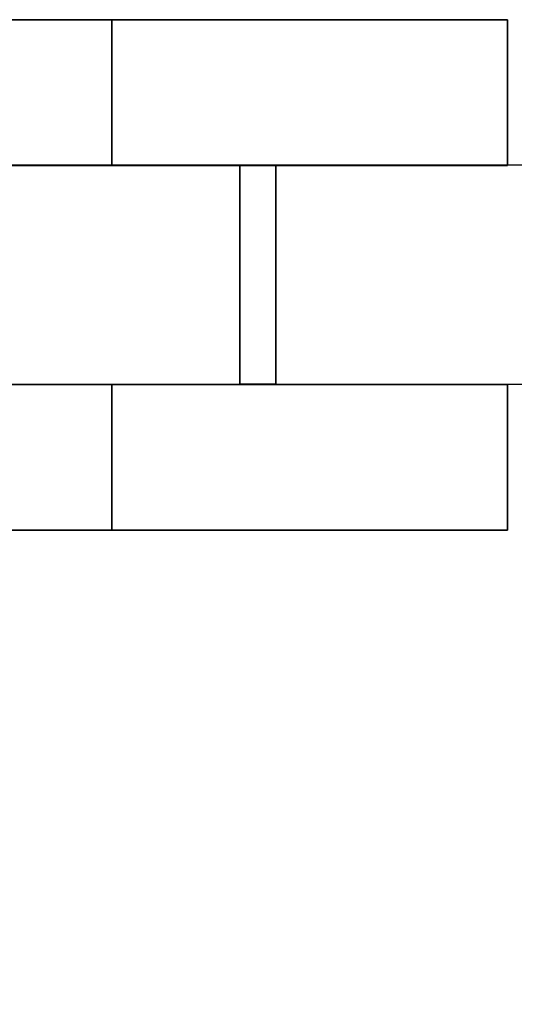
# Model space of a CAD drawing. Header units: millimetres. Extents: x -35 to 33166, y -35 to 31591.
# Tile 93 of 100: x 12463 to 12808, y 1323 to 2009. Entities that reach past the tile are written whole.
import ezdxf

# ---------------------------------------------------------------- set-up
doc = ezdxf.new("R2010")
doc.units = ezdxf.units.MM
doc.header["$LTSCALE"] = 25.4
doc.layers.get('0').update_dxf_attribs({"true_color": 0xffffff})
for name, color, linetype, true_color in [('end caps & lintels', 7, 'Continuous', 0xffa500), ('ICF - L1', 7, 'Continuous', 0xb4b464), ('ICF - L2', 7, 'Continuous', 0x64ff64)]:
    doc.layers.add(name, color=color, linetype=linetype, true_color=true_color)

# ---------------------------------------------------------------- blocks, each defined once
blk = doc.blocks.new('GF-WG17_HeadLintel_6in_#1')
for p, q in [((0, 152.4), (0, 0)), ((785, 152.4), (0, 152.4)), ((785, 152.4, 63), (0, 152.4, 63)), ((0, 152.4, 63), (0, 0, 63)), ((0, 152.4), (0, 152.4, 63)), ((785, 0), (785, 152.4)), ((785, 0, 63), (785, 152.4, 63)), ((785, 152.4), (785, 152.4, 63)), ((0, 0), (785, 0)), ((0, 0, 63), (785, 0, 63)), ((0, 0), (0, 0, 63)), ((785, 0), (785, 0, 63))]:
    blk.add_line(p, q)
blk = doc.blocks.new('GF-WG17_SillLintel_6in_#1')
for p, q in [((0, 152.4), (0, 0)), ((785, 152.4), (0, 152.4)), ((785, 152.4, 63), (0, 152.4, 63)), ((0, 152.4, 63), (0, 0, 63)), ((0, 152.4), (0, 152.4, 63)), ((785, 0), (785, 152.4)), ((785, 0, 63), (785, 152.4, 63)), ((785, 152.4), (785, 152.4, 63)), ((0, 0), (785, 0)), ((0, 0, 63), (785, 0, 63)), ((0, 0), (0, 0, 63)), ((785, 0), (785, 0, 63))]:
    blk.add_line(p, q)
blk = doc.blocks.new('FF-WF19_HeadLintel_6in_#1')
for p, q in [((0, 152.4), (0, 0)), ((785, 152.4), (0, 152.4)), ((785, 152.4, 63), (0, 152.4, 63)), ((0, 152.4, 63), (0, 0, 63)), ((0, 152.4), (0, 152.4, 63)), ((785, 0), (785, 152.4)), ((785, 0, 63), (785, 152.4, 63)), ((785, 152.4), (785, 152.4, 63)), ((0, 0), (785, 0)), ((0, 0, 63), (785, 0, 63)), ((0, 0), (0, 0, 63)), ((785, 0), (785, 0, 63))]:
    blk.add_line(p, q)
blk = doc.blocks.new('FF-WF19_SillLintel_6in_#1')
for p, q in [((0, 152.4), (0, 0)), ((785, 152.4), (0, 152.4)), ((785, 152.4, 63), (0, 152.4, 63)), ((0, 152.4, 63), (0, 0, 63)), ((0, 152.4), (0, 152.4, 63)), ((785, 0), (785, 152.4)), ((785, 0, 63), (785, 152.4, 63)), ((785, 152.4), (785, 152.4, 63)), ((0, 0), (785, 0)), ((0, 0, 63), (785, 0, 63)), ((0, 0), (0, 0, 63)), ((785, 0), (785, 0, 63))]:
    blk.add_line(p, q)
blk = doc.blocks.new('Group4444')
for p, q in [((0, 275.675, 457.2), (-101.6, 275.675, 457.2)), ((-101.6, 275.675, 457.2), (-101.6, 0, 457.2)), ((-101.6, 275.675), (-101.6, 0)), ((-101.6, 275.675, 457.2), (-101.6, 275.675)), ((-101.6, 275.675), (0, 275.675)), ((0, 0), (0, 275.675)), ((0, 275.675), (0, 275.675, 457.2)), ((0, 275.675, 457.2), (0, 0, 457.2)), ((-101.6, 0), (0, 0)), ((0, 0, 457.2), (-101.6, 0, 457.2)), ((0, 0, 457.2), (0, 0)), ((-101.6, 0, 457.2), (-101.6, 0))]:
    blk.add_line(p, q)
blk = doc.blocks.new('Group4445')
for p, q in [((-355.6, 0, 457.2), (-355.6, 275.675, 457.2)), ((-355.6, 275.675, 457.2), (-355.6, 275.675)), ((-355.6, 275.675), (-355.6, 0)), ((-254, 275.675, 457.2), (-355.6, 275.675, 457.2)), ((-355.6, 275.675), (-254, 275.675)), ((-254, 0, 457.2), (-254, 275.675, 457.2)), ((-254, 0), (-254, 275.675)), ((-254, 275.675), (-254, 275.675, 457.2)), ((-355.6, 0), (-355.6, 0, 457.2)), ((-254, 0, 457.2), (-355.6, 0, 457.2)), ((-355.6, 0), (-254, 0)), ((-254, 0), (-254, 0, 457.2))]:
    blk.add_line(p, q)
blk = doc.blocks.new('Group4446')
for p, q in [((-101.6, 114.1, 51), (-253.75, 114.1, 51)), ((-253.75, 114.1, 51), (-253.75, 114.1, 144.68)), ((-253.75, 114.1, 144.68), (-101.6, 114.1, 144.68)), ((-253.75, 89.1, 51), (-253.75, 114.1, 51)), ((-253.75, 114.1, 144.68), (-253.75, 89.1, 144.68)), ((-101.6, 114.1, 144.68), (-101.6, 114.1, 51)), ((-101.6, 114.1, 51), (-101.6, 89.1, 51)), ((-101.6, 89.1, 144.68), (-101.6, 114.1, 144.68)), ((-101.6, 89.1, 144.68), (-253.75, 89.1, 144.68)), ((-253.75, 89.1, 144.68), (-253.75, 89.1, 51)), ((-253.75, 89.1, 51), (-101.6, 89.1, 51)), ((-101.6, 89.1, 51), (-101.6, 89.1, 144.68))]:
    blk.add_line(p, q)
blk = doc.blocks.new('Group4447')
for p, q in [((-101.6, 114.1, 312.12), (-253.75, 114.1, 312.12)), ((-253.75, 114.1, 312.12), (-253.75, 114.1, 405.8)), ((-253.75, 114.1, 405.8), (-101.6, 114.1, 405.8)), ((-253.75, 89.1, 312.12), (-253.75, 114.1, 312.12)), ((-253.75, 114.1, 405.8), (-253.75, 89.1, 405.8)), ((-101.6, 114.1, 405.8), (-101.6, 114.1, 312.12)), ((-101.6, 114.1, 312.12), (-101.6, 89.1, 312.12)), ((-101.6, 89.1, 405.8), (-101.6, 114.1, 405.8)), ((-101.6, 89.1, 405.8), (-253.75, 89.1, 405.8)), ((-253.75, 89.1, 405.8), (-253.75, 89.1, 312.12)), ((-253.75, 89.1, 312.12), (-101.6, 89.1, 312.12)), ((-101.6, 89.1, 312.12), (-101.6, 89.1, 405.8))]:
    blk.add_line(p, q)
blk = doc.blocks.new('6XR35_96_S_CUT_10_875')
for name in ['Group4445', 'Group4444', 'Group4446', 'Group4447']:
    blk.add_blockref(name, (0, 0))
blk = doc.blocks.new('Group428#1')
for p, q in [((-254, -254, 457.2), (-1092.2, -254, 457.2)), ((-1092.2, -254, 457.2), (-1092.2, -355.6, 457.2)), ((-254, -254), (-1092.2, -254)), ((-1092.2, -254), (-1092.2, -254, 457.2)), ((-1092.2, -254), (-1092.2, -355.6)), ((-254, -685.8, 457.2), (-254, -254, 457.2)), ((-254, -254, 457.2), (-254, -254)), ((-254, -685.8), (-254, -254)), ((-1092.2, -355.6, 457.2), (-355.6, -355.6, 457.2)), ((-1092.2, -355.6, 457.2), (-1092.2, -355.6)), ((-1092.2, -355.6), (-355.6, -355.6)), ((-355.6, -355.6, 457.2), (-355.6, -685.8, 457.2)), ((-355.6, -355.6, 457.2), (-355.6, -355.6)), ((-355.6, -355.6), (-355.6, -685.8)), ((-355.6, -685.8, 457.2), (-254, -685.8, 457.2)), ((-355.6, -685.8), (-355.6, -685.8, 457.2)), ((-355.6, -685.8), (-254, -685.8)), ((-254, -685.8, 457.2), (-254, -685.8))]:
    blk.add_line(p, q)
blk = doc.blocks.new('Group429#1')
for p, q in [((-1092.2, 0), (-1092.2, -101.6)), ((-1092.2, -101.6, 457.2), (-1092.2, 0, 457.2)), ((-1092.2, 0, 457.2), (-1092.2, 0)), ((-1092.2, 0, 457.2), (0, 0, 457.2)), ((0, 0), (-1092.2, 0)), ((-1092.2, -101.6), (-1092.2, -101.6, 457.2)), ((-227.79, -101.6, 457.2), (-1092.2, -101.6, 457.2)), ((-1092.2, -101.6), (-227.79, -101.6))]:
    blk.add_line(p, q)
blk = doc.blocks.new('6XR35_90_C')
for name in ['Group429#1', 'Group428#1']:
    blk.add_blockref(name, (0, 0))
blk = doc.blocks.new('Group#3556')
for p, q in [((-1092.2, -355.6, 181.8), (-1092.2, -254, 181.8)), ((-1092.2, -254, 181.8), (-1019.34, -254, 181.8)), ((-1092.2, -254, 457.2), (-254, -254, 457.2)), ((-1092.2, -355.6, 457.2), (-1092.2, -254, 457.2)), ((-1092.2, -254, 181.8), (-1092.2, -254, 457.2)), ((-1019.34, -355.6, 181.8), (-1019.34, -254, 181.8)), ((-1019.34, -254, 181.8), (-1019.34, -254, 0)), ((-1019.34, -254, 0), (-1019.34, -355.6, 0)), ((-1019.34, -254, 0), (-254, -254, 0)), ((-254, -685.8, 0), (-254, -254, 0)), ((-254, -254, 457.2), (-254, -254, 0)), ((-254, -254, 457.2), (-254, -685.8, 457.2)), ((-1019.34, -355.6, 181.8), (-1092.2, -355.6, 181.8)), ((-355.6, -355.6, 457.2), (-1092.2, -355.6, 457.2)), ((-1092.2, -355.6, 457.2), (-1092.2, -355.6, 181.8)), ((-1019.34, -355.6, 0), (-1019.34, -355.6, 181.8)), ((-1019.34, -355.6, 0), (-355.6, -355.6, 0)), ((-355.6, -685.8, 0), (-355.6, -355.6, 0)), ((-355.6, -685.8, 457.2), (-355.6, -355.6, 457.2)), ((-355.6, -355.6, 457.2), (-355.6, -355.6, 0)), ((-355.6, -685.8, 0), (-254, -685.8, 0)), ((-254, -685.8, 457.2), (-355.6, -685.8, 457.2)), ((-355.6, -685.8, 457.2), (-355.6, -685.8, 0)), ((-254, -685.8, 457.2), (-254, -685.8, 0))]:
    blk.add_line(p, q)
blk = doc.blocks.new('Group#3557')
for p, q in [((-1092.2, -101.6, 181.8), (-1092.2, 0, 181.8)), ((-1092.2, 0, 181.8), (-1019.34, 0, 181.8)), ((-1092.2, 0, 181.8), (-1092.2, 0, 457.2)), ((-1092.2, 0, 457.2), (0, 0, 457.2)), ((-1092.2, -101.6, 457.2), (-1092.2, 0, 457.2)), ((-1019.34, -101.6, 181.8), (-1092.2, -101.6, 181.8)), ((-227.79, -101.6, 457.2), (-1092.2, -101.6, 457.2)), ((-1092.2, -101.6, 457.2), (-1092.2, -101.6, 181.8))]:
    blk.add_line(p, q)
blk = doc.blocks.new('6XR35_90_C_MSG#236')
for name in ['Group#3557', 'Group#3556']:
    blk.add_blockref(name, (0, 0))
blk = doc.blocks.new('Group4473')
for p, q in [((0, 681.975, 457.2), (-101.6, 681.975, 457.2)), ((-101.6, 681.975, 457.2), (-101.6, 0, 457.2)), ((-101.6, 681.975), (-101.6, 0)), ((-101.6, 681.975, 457.2), (-101.6, 681.975)), ((-101.6, 681.975), (0, 681.975)), ((0, 0), (0, 681.975)), ((0, 681.975), (0, 681.975, 457.2)), ((0, 681.975, 457.2), (0, 0, 457.2)), ((-101.6, 0), (0, 0)), ((0, 0, 457.2), (-101.6, 0, 457.2)), ((0, 0, 457.2), (0, 0)), ((-101.6, 0, 457.2), (-101.6, 0))]:
    blk.add_line(p, q)
blk = doc.blocks.new('Group4474')
for p, q in [((-355.6, 0, 457.2), (-355.6, 681.975, 457.2)), ((-355.6, 681.975, 457.2), (-355.6, 681.975)), ((-355.6, 681.975), (-355.6, 0)), ((-254, 681.975, 457.2), (-355.6, 681.975, 457.2)), ((-355.6, 681.975), (-254, 681.975)), ((-254, 0, 457.2), (-254, 681.975, 457.2)), ((-254, 0), (-254, 681.975)), ((-254, 681.975), (-254, 681.975, 457.2)), ((-355.6, 0), (-355.6, 0, 457.2)), ((-254, 0, 457.2), (-355.6, 0, 457.2)), ((-355.6, 0), (-254, 0)), ((-254, 0), (-254, 0, 457.2))]:
    blk.add_line(p, q)
blk = doc.blocks.new('Group4475')
for p, q in [((-101.6, 520.5, 51), (-253.75, 520.5, 51)), ((-253.75, 520.5, 51), (-253.75, 520.5, 144.68)), ((-253.75, 520.5, 144.68), (-101.6, 520.5, 144.68)), ((-253.75, 495.5, 51), (-253.75, 520.5, 51)), ((-253.75, 520.5, 144.68), (-253.75, 495.5, 144.68)), ((-101.6, 520.5, 144.68), (-101.6, 520.5, 51)), ((-101.6, 520.5, 51), (-101.6, 495.5, 51)), ((-101.6, 495.5, 144.68), (-101.6, 520.5, 144.68)), ((-101.6, 495.5, 144.68), (-253.75, 495.5, 144.68)), ((-253.75, 495.5, 144.68), (-253.75, 495.5, 51)), ((-253.75, 495.5, 51), (-101.6, 495.5, 51)), ((-101.6, 495.5, 51), (-101.6, 495.5, 144.68))]:
    blk.add_line(p, q)
blk = doc.blocks.new('Group4476')
for p, q in [((-101.6, 520.5, 312.12), (-253.75, 520.5, 312.12)), ((-253.75, 520.5, 312.12), (-253.75, 520.5, 405.8)), ((-253.75, 520.5, 405.8), (-101.6, 520.5, 405.8)), ((-253.75, 495.5, 312.12), (-253.75, 520.5, 312.12)), ((-253.75, 520.5, 405.8), (-253.75, 495.5, 405.8)), ((-101.6, 520.5, 405.8), (-101.6, 520.5, 312.12)), ((-101.6, 520.5, 312.12), (-101.6, 495.5, 312.12)), ((-101.6, 495.5, 405.8), (-101.6, 520.5, 405.8)), ((-101.6, 495.5, 405.8), (-253.75, 495.5, 405.8)), ((-253.75, 495.5, 405.8), (-253.75, 495.5, 312.12)), ((-253.75, 495.5, 312.12), (-101.6, 495.5, 312.12)), ((-101.6, 495.5, 312.12), (-101.6, 495.5, 405.8))]:
    blk.add_line(p, q)
blk = doc.blocks.new('Group4477')
for p, q in [((-101.6, 317.3, 51), (-253.75, 317.3, 51)), ((-253.75, 317.3, 51), (-253.75, 317.3, 144.68)), ((-253.75, 317.3, 144.68), (-101.6, 317.3, 144.68)), ((-253.75, 292.3, 51), (-253.75, 317.3, 51)), ((-253.75, 317.3, 144.68), (-253.75, 292.3, 144.68)), ((-101.6, 317.3, 144.68), (-101.6, 317.3, 51)), ((-101.6, 317.3, 51), (-101.6, 292.3, 51)), ((-101.6, 292.3, 144.68), (-101.6, 317.3, 144.68)), ((-101.6, 292.3, 144.68), (-253.75, 292.3, 144.68)), ((-253.75, 292.3, 144.68), (-253.75, 292.3, 51)), ((-253.75, 292.3, 51), (-101.6, 292.3, 51)), ((-101.6, 292.3, 51), (-101.6, 292.3, 144.68))]:
    blk.add_line(p, q)
blk = doc.blocks.new('Group4478')
for p, q in [((-101.6, 317.3, 312.12), (-253.75, 317.3, 312.12)), ((-253.75, 317.3, 312.12), (-253.75, 317.3, 405.8)), ((-253.75, 317.3, 405.8), (-101.6, 317.3, 405.8)), ((-253.75, 292.3, 312.12), (-253.75, 317.3, 312.12)), ((-253.75, 317.3, 405.8), (-253.75, 292.3, 405.8)), ((-101.6, 317.3, 405.8), (-101.6, 317.3, 312.12)), ((-101.6, 317.3, 312.12), (-101.6, 292.3, 312.12)), ((-101.6, 292.3, 405.8), (-101.6, 317.3, 405.8)), ((-101.6, 292.3, 405.8), (-253.75, 292.3, 405.8)), ((-253.75, 292.3, 405.8), (-253.75, 292.3, 312.12)), ((-253.75, 292.3, 312.12), (-101.6, 292.3, 312.12)), ((-101.6, 292.3, 312.12), (-101.6, 292.3, 405.8))]:
    blk.add_line(p, q)
blk = doc.blocks.new('Group4479')
for p, q in [((-101.6, 114.1, 51), (-253.75, 114.1, 51)), ((-253.75, 114.1, 51), (-253.75, 114.1, 144.68)), ((-253.75, 114.1, 144.68), (-101.6, 114.1, 144.68)), ((-253.75, 89.1, 51), (-253.75, 114.1, 51)), ((-253.75, 114.1, 144.68), (-253.75, 89.1, 144.68)), ((-101.6, 114.1, 144.68), (-101.6, 114.1, 51)), ((-101.6, 114.1, 51), (-101.6, 89.1, 51)), ((-101.6, 89.1, 144.68), (-101.6, 114.1, 144.68)), ((-101.6, 89.1, 144.68), (-253.75, 89.1, 144.68)), ((-253.75, 89.1, 144.68), (-253.75, 89.1, 51)), ((-253.75, 89.1, 51), (-101.6, 89.1, 51)), ((-101.6, 89.1, 51), (-101.6, 89.1, 144.68))]:
    blk.add_line(p, q)
blk = doc.blocks.new('Group4480')
for p, q in [((-101.6, 114.1, 312.12), (-253.75, 114.1, 312.12)), ((-253.75, 114.1, 312.12), (-253.75, 114.1, 405.8)), ((-253.75, 114.1, 405.8), (-101.6, 114.1, 405.8)), ((-253.75, 89.1, 312.12), (-253.75, 114.1, 312.12)), ((-253.75, 114.1, 405.8), (-253.75, 89.1, 405.8)), ((-101.6, 114.1, 405.8), (-101.6, 114.1, 312.12)), ((-101.6, 114.1, 312.12), (-101.6, 89.1, 312.12)), ((-101.6, 89.1, 405.8), (-101.6, 114.1, 405.8)), ((-101.6, 89.1, 405.8), (-253.75, 89.1, 405.8)), ((-253.75, 89.1, 405.8), (-253.75, 89.1, 312.12)), ((-253.75, 89.1, 312.12), (-101.6, 89.1, 312.12)), ((-101.6, 89.1, 312.12), (-101.6, 89.1, 405.8))]:
    blk.add_line(p, q)
blk = doc.blocks.new('6XR35_96_S_CUT_26_875')
for name in ['Group4474', 'Group4473', 'Group4475', 'Group4476', 'Group4477', 'Group4478', 'Group4479', 'Group4480']:
    blk.add_blockref(name, (0, 0))
blk = doc.blocks.new('Group8266')
for p, q in [((-101.6, 681.98, 367.8), (-101.6, 333.54, 367.8)), ((0, 681.98, 367.8), (-101.6, 681.98, 367.8)), ((-101.6, 681.98, 0), (-101.6, 681.98, 367.8)), ((-101.6, 681.98, 0), (-101.6, 0, 0)), ((0, 681.98, 0), (-101.6, 681.98, 0)), ((0, 333.54, 367.8), (0, 681.98, 367.8)), ((0, 0, 0), (0, 681.98, 0)), ((0, 681.98, 367.8), (0, 681.98, 0)), ((-101.6, 333.54, 457.2), (0, 333.54, 457.2)), ((0, 333.54, 367.8), (-101.6, 333.54, 367.8)), ((-101.6, 333.54, 367.8), (-101.6, 333.54, 457.2)), ((-101.6, 0, 457.2), (-101.6, 333.54, 457.2)), ((0, 333.54, 457.2), (0, 333.54, 367.8)), ((0, 0, 457.2), (0, 333.54, 457.2)), ((-101.6, 0, 457.2), (-101.6, 0, 0)), ((-101.6, 0, 0), (0, 0, 0)), ((0, 0, 457.2), (-101.6, 0, 457.2)), ((0, 0, 457.2), (0, 0, 0))]:
    blk.add_line(p, q)
blk = doc.blocks.new('Group8267')
for p, q in [((-355.6, 681.98, 367.8), (-355.6, 333.54, 367.8)), ((-254, 681.98, 367.8), (-355.6, 681.98, 367.8)), ((-355.6, 681.98, 0), (-355.6, 0, 0)), ((-355.6, 681.98, 0), (-355.6, 681.98, 367.8)), ((-254, 681.98, 0), (-355.6, 681.98, 0)), ((-254, 333.54, 367.8), (-254, 681.98, 367.8)), ((-254, 0, 0), (-254, 681.98, 0)), ((-254, 681.98, 367.8), (-254, 681.98, 0)), ((-355.6, 333.54, 457.2), (-254, 333.54, 457.2)), ((-254, 333.54, 367.8), (-355.6, 333.54, 367.8)), ((-355.6, 333.54, 367.8), (-355.6, 333.54, 457.2)), ((-355.6, 0, 457.2), (-355.6, 333.54, 457.2)), ((-254, 333.54, 457.2), (-254, 333.54, 367.8)), ((-254, 0, 457.2), (-254, 333.54, 457.2)), ((-355.6, 0, 457.2), (-355.6, 0, 0)), ((-355.6, 0, 0), (-254, 0, 0)), ((-254, 0, 457.2), (-355.6, 0, 457.2)), ((-254, 0, 457.2), (-254, 0, 0))]:
    blk.add_line(p, q)
blk = doc.blocks.new('Group#280')
for p, q in [((-101.6, 520.5, 51), (-253.75, 520.5, 51)), ((-253.75, 520.5, 51), (-253.75, 520.5, 144.68)), ((-253.75, 520.5, 144.68), (-101.6, 520.5, 144.68)), ((-253.75, 495.5, 51), (-253.75, 520.5, 51)), ((-253.75, 520.5, 144.68), (-253.75, 495.5, 144.68)), ((-101.6, 520.5, 144.68), (-101.6, 520.5, 51)), ((-101.6, 520.5, 51), (-101.6, 495.5, 51)), ((-101.6, 495.5, 144.68), (-101.6, 520.5, 144.68)), ((-101.6, 495.5, 144.68), (-253.75, 495.5, 144.68)), ((-253.75, 495.5, 144.68), (-253.75, 495.5, 51)), ((-253.75, 495.5, 51), (-101.6, 495.5, 51)), ((-101.6, 495.5, 51), (-101.6, 495.5, 144.68))]:
    blk.add_line(p, q)
blk = doc.blocks.new('Group8269')
for p, q in [((-101.6, 317.3, 51), (-253.75, 317.3, 51)), ((-253.75, 317.3, 51), (-253.75, 317.3, 144.68)), ((-253.75, 317.3, 144.68), (-101.6, 317.3, 144.68)), ((-253.75, 292.3, 51), (-253.75, 317.3, 51)), ((-253.75, 317.3, 144.68), (-253.75, 292.3, 144.68)), ((-101.6, 317.3, 144.68), (-101.6, 317.3, 51)), ((-101.6, 317.3, 51), (-101.6, 292.3, 51)), ((-101.6, 292.3, 144.68), (-101.6, 317.3, 144.68)), ((-101.6, 292.3, 144.68), (-253.75, 292.3, 144.68)), ((-253.75, 292.3, 144.68), (-253.75, 292.3, 51)), ((-253.75, 292.3, 51), (-101.6, 292.3, 51)), ((-101.6, 292.3, 51), (-101.6, 292.3, 144.68))]:
    blk.add_line(p, q)
blk = doc.blocks.new('Group8271')
for p, q in [((-101.6, 114.1, 51), (-253.75, 114.1, 51)), ((-253.75, 114.1, 51), (-253.75, 114.1, 144.68)), ((-253.75, 114.1, 144.68), (-101.6, 114.1, 144.68)), ((-253.75, 89.1, 51), (-253.75, 114.1, 51)), ((-253.75, 114.1, 144.68), (-253.75, 89.1, 144.68)), ((-101.6, 114.1, 144.68), (-101.6, 114.1, 51)), ((-101.6, 114.1, 51), (-101.6, 89.1, 51)), ((-101.6, 89.1, 144.68), (-101.6, 114.1, 144.68)), ((-101.6, 89.1, 144.68), (-253.75, 89.1, 144.68)), ((-253.75, 89.1, 144.68), (-253.75, 89.1, 51)), ((-253.75, 89.1, 51), (-101.6, 89.1, 51)), ((-101.6, 89.1, 51), (-101.6, 89.1, 144.68))]:
    blk.add_line(p, q)
blk = doc.blocks.new('Group8272')
for p, q in [((-101.6, 114.1, 312.12), (-253.75, 114.1, 312.12)), ((-253.75, 114.1, 312.12), (-253.75, 114.1, 405.8)), ((-253.75, 114.1, 405.8), (-101.6, 114.1, 405.8)), ((-253.75, 89.1, 312.12), (-253.75, 114.1, 312.12)), ((-253.75, 114.1, 405.8), (-253.75, 89.1, 405.8)), ((-101.6, 114.1, 405.8), (-101.6, 114.1, 312.12)), ((-101.6, 114.1, 312.12), (-101.6, 89.1, 312.12)), ((-101.6, 89.1, 405.8), (-101.6, 114.1, 405.8)), ((-101.6, 89.1, 405.8), (-253.75, 89.1, 405.8)), ((-253.75, 89.1, 405.8), (-253.75, 89.1, 312.12)), ((-253.75, 89.1, 312.12), (-101.6, 89.1, 312.12)), ((-101.6, 89.1, 312.12), (-101.6, 89.1, 405.8))]:
    blk.add_line(p, q)
blk = doc.blocks.new('6XR35_96_S_CUT_26_875_MSG')
for name in ['Group8267', 'Group8266', 'Group#280', 'Group8269', 'Group8271', 'Group8272']:
    blk.add_blockref(name, (0, 0))
blk = doc.blocks.new('Group#3764')
for p, q in [((-101.6, 0, 181.8), (-101.6, 275.68, 181.8)), ((-101.6, 275.68, 181.8), (0, 275.68, 181.8)), ((-101.6, 275.68, 457.2), (-101.6, 0, 457.2)), ((-101.6, 275.68, 181.8), (-101.6, 275.68, 457.2)), ((0, 275.68, 457.2), (-101.6, 275.68, 457.2)), ((0, 275.68, 181.8), (0, 0, 181.8)), ((0, 275.68, 457.2), (0, 0, 457.2)), ((0, 275.68, 181.8), (0, 275.68, 457.2)), ((0, 0, 181.8), (-101.6, 0, 181.8)), ((-101.6, 0, 181.8), (-101.6, 0, 457.2)), ((0, 0, 457.2), (-101.6, 0, 457.2)), ((0, 0, 181.8), (0, 0, 457.2))]:
    blk.add_line(p, q)
blk = doc.blocks.new('Group#3765')
for p, q in [((-355.6, 0, 181.8), (-355.6, 275.68, 181.8)), ((-355.6, 275.68, 181.8), (-254, 275.68, 181.8)), ((-355.6, 275.68, 457.2), (-355.6, 0, 457.2)), ((-355.6, 275.68, 181.8), (-355.6, 275.68, 457.2)), ((-254, 275.68, 457.2), (-355.6, 275.68, 457.2)), ((-254, 275.68, 181.8), (-254, 0, 181.8)), ((-254, 275.68, 457.2), (-254, 0, 457.2)), ((-254, 275.68, 181.8), (-254, 275.68, 457.2)), ((-254, 0, 181.8), (-355.6, 0, 181.8)), ((-355.6, 0, 181.8), (-355.6, 0, 457.2)), ((-254, 0, 457.2), (-355.6, 0, 457.2)), ((-254, 0, 181.8), (-254, 0, 457.2))]:
    blk.add_line(p, q)
blk = doc.blocks.new('Group#3766')
for p, q in [((-101.6, 114.1, 312.12), (-253.75, 114.1, 312.12)), ((-253.75, 114.1, 312.12), (-253.75, 114.1, 405.8)), ((-253.75, 114.1, 405.8), (-101.6, 114.1, 405.8)), ((-253.75, 89.1, 312.12), (-253.75, 114.1, 312.12)), ((-253.75, 114.1, 405.8), (-253.75, 89.1, 405.8)), ((-101.6, 114.1, 405.8), (-101.6, 114.1, 312.12)), ((-101.6, 114.1, 312.12), (-101.6, 89.1, 312.12)), ((-101.6, 89.1, 405.8), (-101.6, 114.1, 405.8)), ((-101.6, 89.1, 405.8), (-253.75, 89.1, 405.8)), ((-253.75, 89.1, 405.8), (-253.75, 89.1, 312.12)), ((-253.75, 89.1, 312.12), (-101.6, 89.1, 312.12)), ((-101.6, 89.1, 312.12), (-101.6, 89.1, 405.8))]:
    blk.add_line(p, q)
blk = doc.blocks.new('6XR35_96_S_CUT_10_875_MSG#1')
for name in ['Group#3765', 'Group#3764', 'Group#3766']:
    blk.add_blockref(name, (0, 0))
blk = doc.blocks.new('Group3573')
at = {"layer": 'ICF - L1', "extrusion": (0, 0, -1), "zscale": -1}
for name, p, rotation in [('6XR35_90_C', (-11434.91, 2008.52, 100), 360), ('6XR35_90_C_MSG#236', (-11434.91, 2008.52, -2643.2), 360), ('6XR35_96_S_CUT_26_875', (-12120.71, 2008.52, -3100.4), 90), ('6XR35_96_S_CUT_26_875_MSG', (-12120.71, 2008.52, -357.2), 90), ('6XR35_96_S_CUT_10_875', (-12527.11, 2008.52, 100), 90), ('6XR35_96_S_CUT_10_875_MSG#1', (-12527.11, 2008.52, -2643.2), 90)]:
    blk.add_blockref(name, p, dxfattribs=dict(at, rotation=rotation))
blk = doc.blocks.new('Group9556')
for p, q in [((0, 681.98, 235.2), (-101.6, 681.98, 235.2)), ((-101.6, 681.98, 235.2), (-101.6, 333.54, 235.2)), ((-101.6, 681.98, 0), (-101.6, 0, 0)), ((-101.6, 681.98, 235.2), (-101.6, 681.98, 0)), ((0, 681.98, 0), (-101.6, 681.98, 0)), ((0, 333.54, 235.2), (0, 681.98, 235.2)), ((0, 0, 0), (0, 681.98, 0)), ((0, 681.98, 235.2), (0, 681.98, 0)), ((-101.6, 333.54, 457.2), (0, 333.54, 457.2)), ((-101.6, 333.54, 235.2), (0, 333.54, 235.2)), ((-101.6, 333.54, 235.2), (-101.6, 333.54, 457.2)), ((-101.6, 0, 457.2), (-101.6, 333.54, 457.2)), ((0, 333.54, 457.2), (0, 333.54, 235.2)), ((0, 0, 457.2), (0, 333.54, 457.2)), ((-101.6, 0, 457.2), (-101.6, 0, 0)), ((-101.6, 0, 0), (0, 0, 0)), ((0, 0, 457.2), (-101.6, 0, 457.2)), ((0, 0, 457.2), (0, 0, 0))]:
    blk.add_line(p, q)
blk = doc.blocks.new('Group#4411')
for p, q in [((-355.6, 681.98, 235.2), (-355.6, 333.54, 235.2)), ((-254, 681.98, 235.2), (-355.6, 681.98, 235.2)), ((-355.6, 681.98, 235.2), (-355.6, 681.98, 0)), ((-355.6, 681.98, 0), (-355.6, 0, 0)), ((-254, 681.98, 0), (-355.6, 681.98, 0)), ((-254, 333.54, 235.2), (-254, 681.98, 235.2)), ((-254, 0, 0), (-254, 681.98, 0)), ((-254, 681.98, 235.2), (-254, 681.98, 0)), ((-355.6, 333.54, 457.2), (-254, 333.54, 457.2)), ((-254, 333.54, 235.2), (-355.6, 333.54, 235.2)), ((-355.6, 333.54, 235.2), (-355.6, 333.54, 457.2)), ((-355.6, 0, 457.2), (-355.6, 333.54, 457.2)), ((-254, 333.54, 457.2), (-254, 333.54, 235.2)), ((-254, 0, 457.2), (-254, 333.54, 457.2)), ((-355.6, 0, 457.2), (-355.6, 0, 0)), ((-355.6, 0, 0), (-254, 0, 0)), ((-254, 0, 457.2), (-355.6, 0, 457.2)), ((-254, 0, 457.2), (-254, 0, 0))]:
    blk.add_line(p, q)
blk = doc.blocks.new('Group#4413')
for p, q in [((-101.6, 520.5, 51), (-253.75, 520.5, 51)), ((-253.75, 520.5, 51), (-253.75, 520.5, 144.68)), ((-253.75, 520.5, 144.68), (-101.6, 520.5, 144.68)), ((-253.75, 495.5, 51), (-253.75, 520.5, 51)), ((-253.75, 520.5, 144.68), (-253.75, 495.5, 144.68)), ((-101.6, 520.5, 144.68), (-101.6, 520.5, 51)), ((-101.6, 520.5, 51), (-101.6, 495.5, 51)), ((-101.6, 495.5, 144.68), (-101.6, 520.5, 144.68)), ((-101.6, 495.5, 144.68), (-253.75, 495.5, 144.68)), ((-253.75, 495.5, 144.68), (-253.75, 495.5, 51)), ((-253.75, 495.5, 51), (-101.6, 495.5, 51)), ((-101.6, 495.5, 51), (-101.6, 495.5, 144.68))]:
    blk.add_line(p, q)
blk = doc.blocks.new('Group9559')
for p, q in [((-101.6, 317.3, 51), (-253.75, 317.3, 51)), ((-253.75, 317.3, 51), (-253.75, 317.3, 144.68)), ((-253.75, 317.3, 144.68), (-101.6, 317.3, 144.68)), ((-253.75, 292.3, 51), (-253.75, 317.3, 51)), ((-253.75, 317.3, 144.68), (-253.75, 292.3, 144.68)), ((-101.6, 317.3, 144.68), (-101.6, 317.3, 51)), ((-101.6, 317.3, 51), (-101.6, 292.3, 51)), ((-101.6, 292.3, 144.68), (-101.6, 317.3, 144.68)), ((-101.6, 292.3, 144.68), (-253.75, 292.3, 144.68)), ((-253.75, 292.3, 144.68), (-253.75, 292.3, 51)), ((-253.75, 292.3, 51), (-101.6, 292.3, 51)), ((-101.6, 292.3, 51), (-101.6, 292.3, 144.68))]:
    blk.add_line(p, q)
blk = doc.blocks.new('Group#4419')
for p, q in [((-101.6, 114.1, 51), (-253.75, 114.1, 51)), ((-253.75, 114.1, 51), (-253.75, 114.1, 144.68)), ((-253.75, 114.1, 144.68), (-101.6, 114.1, 144.68)), ((-253.75, 89.1, 51), (-253.75, 114.1, 51)), ((-253.75, 114.1, 144.68), (-253.75, 89.1, 144.68)), ((-101.6, 114.1, 144.68), (-101.6, 114.1, 51)), ((-101.6, 114.1, 51), (-101.6, 89.1, 51)), ((-101.6, 89.1, 144.68), (-101.6, 114.1, 144.68)), ((-101.6, 89.1, 144.68), (-253.75, 89.1, 144.68)), ((-253.75, 89.1, 144.68), (-253.75, 89.1, 51)), ((-253.75, 89.1, 51), (-101.6, 89.1, 51)), ((-101.6, 89.1, 51), (-101.6, 89.1, 144.68))]:
    blk.add_line(p, q)
blk = doc.blocks.new('Group9562')
for p, q in [((-101.6, 114.1, 312.12), (-253.75, 114.1, 312.12)), ((-253.75, 114.1, 312.12), (-253.75, 114.1, 405.8)), ((-253.75, 114.1, 405.8), (-101.6, 114.1, 405.8)), ((-253.75, 89.1, 312.12), (-253.75, 114.1, 312.12)), ((-253.75, 114.1, 405.8), (-253.75, 89.1, 405.8)), ((-101.6, 114.1, 405.8), (-101.6, 114.1, 312.12)), ((-101.6, 114.1, 312.12), (-101.6, 89.1, 312.12)), ((-101.6, 89.1, 405.8), (-101.6, 114.1, 405.8)), ((-101.6, 89.1, 405.8), (-253.75, 89.1, 405.8)), ((-253.75, 89.1, 405.8), (-253.75, 89.1, 312.12)), ((-253.75, 89.1, 312.12), (-101.6, 89.1, 312.12)), ((-101.6, 89.1, 312.12), (-101.6, 89.1, 405.8))]:
    blk.add_line(p, q)
blk = doc.blocks.new('6XR35_96_S#1_CUT_26_875_MSG')
for name in ['Group#4411', 'Group9556', 'Group#4413', 'Group9559', 'Group#4419', 'Group9562']:
    blk.add_blockref(name, (0, 0))
blk = doc.blocks.new('Group428')
for p, q in [((-254, -254, 457.2), (-1092.2, -254, 457.2)), ((-1092.2, -254, 457.2), (-1092.2, -355.6, 457.2)), ((-254, -254), (-1092.2, -254)), ((-1092.2, -254), (-1092.2, -254, 457.2)), ((-1092.2, -254), (-1092.2, -355.6)), ((-254, -685.8, 457.2), (-254, -254, 457.2)), ((-254, -254, 457.2), (-254, -254)), ((-254, -685.8), (-254, -254)), ((-1092.2, -355.6, 457.2), (-355.6, -355.6, 457.2)), ((-1092.2, -355.6, 457.2), (-1092.2, -355.6)), ((-1092.2, -355.6), (-355.6, -355.6)), ((-355.6, -355.6, 457.2), (-355.6, -685.8, 457.2)), ((-355.6, -355.6, 457.2), (-355.6, -355.6)), ((-355.6, -355.6), (-355.6, -685.8)), ((-355.6, -685.8, 457.2), (-254, -685.8, 457.2)), ((-355.6, -685.8), (-355.6, -685.8, 457.2)), ((-355.6, -685.8), (-254, -685.8)), ((-254, -685.8, 457.2), (-254, -685.8))]:
    blk.add_line(p, q)
blk = doc.blocks.new('6XR35_90_C#3')
for name in ['Group429#1', 'Group428']:
    blk.add_blockref(name, (0, 0))
blk = doc.blocks.new('Group#1479')
for p, q in [((0, 275.675, 457.2), (-101.6, 275.675, 457.2)), ((-101.6, 275.675, 457.2), (-101.6, 0, 457.2)), ((-101.6, 275.675), (-101.6, 0)), ((-101.6, 275.675, 457.2), (-101.6, 275.675)), ((-101.6, 275.675), (0, 275.675)), ((0, 0), (0, 275.675)), ((0, 275.675), (0, 275.675, 457.2)), ((0, 275.675, 457.2), (0, 0, 457.2)), ((-101.6, 0), (0, 0)), ((0, 0, 457.2), (-101.6, 0, 457.2)), ((0, 0, 457.2), (0, 0)), ((-101.6, 0, 457.2), (-101.6, 0))]:
    blk.add_line(p, q)
blk = doc.blocks.new('Group#1480')
for p, q in [((-355.6, 0, 457.2), (-355.6, 275.675, 457.2)), ((-355.6, 275.675, 457.2), (-355.6, 275.675)), ((-355.6, 275.675), (-355.6, 0)), ((-254, 275.675, 457.2), (-355.6, 275.675, 457.2)), ((-355.6, 275.675), (-254, 275.675)), ((-254, 0, 457.2), (-254, 275.675, 457.2)), ((-254, 0), (-254, 275.675)), ((-254, 275.675), (-254, 275.675, 457.2)), ((-355.6, 0), (-355.6, 0, 457.2)), ((-254, 0, 457.2), (-355.6, 0, 457.2)), ((-355.6, 0), (-254, 0)), ((-254, 0), (-254, 0, 457.2))]:
    blk.add_line(p, q)
blk = doc.blocks.new('Group#1481')
for p, q in [((-101.6, 114.1, 51), (-253.75, 114.1, 51)), ((-253.75, 114.1, 51), (-253.75, 114.1, 144.68)), ((-253.75, 114.1, 144.68), (-101.6, 114.1, 144.68)), ((-253.75, 89.1, 51), (-253.75, 114.1, 51)), ((-253.75, 114.1, 144.68), (-253.75, 89.1, 144.68)), ((-101.6, 114.1, 144.68), (-101.6, 114.1, 51)), ((-101.6, 114.1, 51), (-101.6, 89.1, 51)), ((-101.6, 89.1, 144.68), (-101.6, 114.1, 144.68)), ((-101.6, 89.1, 144.68), (-253.75, 89.1, 144.68)), ((-253.75, 89.1, 144.68), (-253.75, 89.1, 51)), ((-253.75, 89.1, 51), (-101.6, 89.1, 51)), ((-101.6, 89.1, 51), (-101.6, 89.1, 144.68))]:
    blk.add_line(p, q)
blk = doc.blocks.new('Group8234')
for p, q in [((-101.6, 114.1, 312.12), (-253.75, 114.1, 312.12)), ((-253.75, 114.1, 312.12), (-253.75, 114.1, 405.8)), ((-253.75, 114.1, 405.8), (-101.6, 114.1, 405.8)), ((-253.75, 89.1, 312.12), (-253.75, 114.1, 312.12)), ((-253.75, 114.1, 405.8), (-253.75, 89.1, 405.8)), ((-101.6, 114.1, 405.8), (-101.6, 114.1, 312.12)), ((-101.6, 114.1, 312.12), (-101.6, 89.1, 312.12)), ((-101.6, 89.1, 405.8), (-101.6, 114.1, 405.8)), ((-101.6, 89.1, 405.8), (-253.75, 89.1, 405.8)), ((-253.75, 89.1, 405.8), (-253.75, 89.1, 312.12)), ((-253.75, 89.1, 312.12), (-101.6, 89.1, 312.12)), ((-101.6, 89.1, 312.12), (-101.6, 89.1, 405.8))]:
    blk.add_line(p, q)
blk = doc.blocks.new('6XR35_96_S#1_CUT_10_875')
for name in ['Group#1480', 'Group#1479', 'Group#1481', 'Group8234']:
    blk.add_blockref(name, (0, 0))
blk = doc.blocks.new('Group10005')
for p, q in [((-1092.2, -355.6, 138.6), (-1092.2, -254, 138.6)), ((-1092.2, -254, 138.6), (-1019.34, -254, 138.6)), ((-1092.2, -254, 457.2), (-254, -254, 457.2)), ((-1092.2, -254, 138.6), (-1092.2, -254, 457.2)), ((-1092.2, -355.6, 457.2), (-1092.2, -254, 457.2)), ((-1019.34, -355.6, 138.6), (-1019.34, -254, 138.6)), ((-1019.34, -254, 138.6), (-1019.34, -254, 0)), ((-1019.34, -254, 0), (-1019.34, -355.6, 0)), ((-1019.34, -254, 0), (-254, -254, 0)), ((-254, -685.8, 0), (-254, -254, 0)), ((-254, -254, 457.2), (-254, -254, 0)), ((-254, -254, 457.2), (-254, -685.8, 457.2)), ((-1019.34, -355.6, 138.6), (-1092.2, -355.6, 138.6)), ((-355.6, -355.6, 457.2), (-1092.2, -355.6, 457.2)), ((-1092.2, -355.6, 457.2), (-1092.2, -355.6, 138.6)), ((-1019.34, -355.6, 0), (-1019.34, -355.6, 138.6)), ((-1019.34, -355.6, 0), (-355.6, -355.6, 0)), ((-355.6, -685.8, 457.2), (-355.6, -355.6, 457.2)), ((-355.6, -355.6, 457.2), (-355.6, -355.6, 0)), ((-355.6, -685.8, 0), (-355.6, -355.6, 0)), ((-355.6, -685.8, 0), (-254, -685.8, 0)), ((-254, -685.8, 457.2), (-355.6, -685.8, 457.2)), ((-355.6, -685.8, 457.2), (-355.6, -685.8, 0)), ((-254, -685.8, 457.2), (-254, -685.8, 0))]:
    blk.add_line(p, q)
blk = doc.blocks.new('Group10006')
for p, q in [((-1092.2, -101.6, 138.6), (-1092.2, 0, 138.6)), ((-1092.2, 0, 138.6), (-1019.34, 0, 138.6)), ((-1092.2, 0, 138.6), (-1092.2, 0, 457.2)), ((-1092.2, 0, 457.2), (0, 0, 457.2)), ((-1092.2, -101.6, 457.2), (-1092.2, 0, 457.2)), ((-1019.34, -101.6, 138.6), (-1092.2, -101.6, 138.6)), ((-227.79, -101.6, 457.2), (-1092.2, -101.6, 457.2)), ((-1092.2, -101.6, 457.2), (-1092.2, -101.6, 138.6))]:
    blk.add_line(p, q)
blk = doc.blocks.new('6XR35_90_C#3_MSG#66')
for name in ['Group10006', 'Group10005']:
    blk.add_blockref(name, (0, 0))
blk = doc.blocks.new('Group8260')
for p, q in [((0, 681.975, 457.2), (-101.6, 681.975, 457.2)), ((-101.6, 681.975, 457.2), (-101.6, 0, 457.2)), ((-101.6, 681.975), (-101.6, 0)), ((-101.6, 681.975, 457.2), (-101.6, 681.975)), ((-101.6, 681.975), (0, 681.975)), ((0, 0), (0, 681.975)), ((0, 681.975), (0, 681.975, 457.2)), ((0, 681.975, 457.2), (0, 0, 457.2)), ((-101.6, 0), (0, 0)), ((0, 0, 457.2), (-101.6, 0, 457.2)), ((0, 0, 457.2), (0, 0)), ((-101.6, 0, 457.2), (-101.6, 0))]:
    blk.add_line(p, q)
blk = doc.blocks.new('Group8261')
for p, q in [((-355.6, 0, 457.2), (-355.6, 681.975, 457.2)), ((-355.6, 681.975, 457.2), (-355.6, 681.975)), ((-355.6, 681.975), (-355.6, 0)), ((-254, 681.975, 457.2), (-355.6, 681.975, 457.2)), ((-355.6, 681.975), (-254, 681.975)), ((-254, 0, 457.2), (-254, 681.975, 457.2)), ((-254, 0), (-254, 681.975)), ((-254, 681.975), (-254, 681.975, 457.2)), ((-355.6, 0), (-355.6, 0, 457.2)), ((-254, 0, 457.2), (-355.6, 0, 457.2)), ((-355.6, 0), (-254, 0)), ((-254, 0), (-254, 0, 457.2))]:
    blk.add_line(p, q)
blk = doc.blocks.new('Group#1541')
for p, q in [((-101.6, 520.5, 51), (-253.75, 520.5, 51)), ((-253.75, 520.5, 51), (-253.75, 520.5, 144.68)), ((-253.75, 520.5, 144.68), (-101.6, 520.5, 144.68)), ((-253.75, 495.5, 51), (-253.75, 520.5, 51)), ((-253.75, 520.5, 144.68), (-253.75, 495.5, 144.68)), ((-101.6, 520.5, 144.68), (-101.6, 520.5, 51)), ((-101.6, 520.5, 51), (-101.6, 495.5, 51)), ((-101.6, 495.5, 144.68), (-101.6, 520.5, 144.68)), ((-101.6, 495.5, 144.68), (-253.75, 495.5, 144.68)), ((-253.75, 495.5, 144.68), (-253.75, 495.5, 51)), ((-253.75, 495.5, 51), (-101.6, 495.5, 51)), ((-101.6, 495.5, 51), (-101.6, 495.5, 144.68))]:
    blk.add_line(p, q)
blk = doc.blocks.new('Group#1542')
for p, q in [((-101.6, 520.5, 312.12), (-253.75, 520.5, 312.12)), ((-253.75, 520.5, 312.12), (-253.75, 520.5, 405.8)), ((-253.75, 520.5, 405.8), (-101.6, 520.5, 405.8)), ((-253.75, 495.5, 312.12), (-253.75, 520.5, 312.12)), ((-253.75, 520.5, 405.8), (-253.75, 495.5, 405.8)), ((-101.6, 520.5, 405.8), (-101.6, 520.5, 312.12)), ((-101.6, 520.5, 312.12), (-101.6, 495.5, 312.12)), ((-101.6, 495.5, 405.8), (-101.6, 520.5, 405.8)), ((-101.6, 495.5, 405.8), (-253.75, 495.5, 405.8)), ((-253.75, 495.5, 405.8), (-253.75, 495.5, 312.12)), ((-253.75, 495.5, 312.12), (-101.6, 495.5, 312.12)), ((-101.6, 495.5, 312.12), (-101.6, 495.5, 405.8))]:
    blk.add_line(p, q)
blk = doc.blocks.new('Group#1543')
for p, q in [((-101.6, 317.3, 51), (-253.75, 317.3, 51)), ((-253.75, 317.3, 51), (-253.75, 317.3, 144.68)), ((-253.75, 317.3, 144.68), (-101.6, 317.3, 144.68)), ((-253.75, 292.3, 51), (-253.75, 317.3, 51)), ((-253.75, 317.3, 144.68), (-253.75, 292.3, 144.68)), ((-101.6, 317.3, 144.68), (-101.6, 317.3, 51)), ((-101.6, 317.3, 51), (-101.6, 292.3, 51)), ((-101.6, 292.3, 144.68), (-101.6, 317.3, 144.68)), ((-101.6, 292.3, 144.68), (-253.75, 292.3, 144.68)), ((-253.75, 292.3, 144.68), (-253.75, 292.3, 51)), ((-253.75, 292.3, 51), (-101.6, 292.3, 51)), ((-101.6, 292.3, 51), (-101.6, 292.3, 144.68))]:
    blk.add_line(p, q)
blk = doc.blocks.new('Group8265')
for p, q in [((-101.6, 317.3, 312.12), (-253.75, 317.3, 312.12)), ((-253.75, 317.3, 312.12), (-253.75, 317.3, 405.8)), ((-253.75, 317.3, 405.8), (-101.6, 317.3, 405.8)), ((-253.75, 292.3, 312.12), (-253.75, 317.3, 312.12)), ((-253.75, 317.3, 405.8), (-253.75, 292.3, 405.8)), ((-101.6, 317.3, 405.8), (-101.6, 317.3, 312.12)), ((-101.6, 317.3, 312.12), (-101.6, 292.3, 312.12)), ((-101.6, 292.3, 405.8), (-101.6, 317.3, 405.8)), ((-101.6, 292.3, 405.8), (-253.75, 292.3, 405.8)), ((-253.75, 292.3, 405.8), (-253.75, 292.3, 312.12)), ((-253.75, 292.3, 312.12), (-101.6, 292.3, 312.12)), ((-101.6, 292.3, 312.12), (-101.6, 292.3, 405.8))]:
    blk.add_line(p, q)
blk = doc.blocks.new('Group#1544')
for p, q in [((-101.6, 114.1, 51), (-253.75, 114.1, 51)), ((-253.75, 114.1, 51), (-253.75, 114.1, 144.68)), ((-253.75, 114.1, 144.68), (-101.6, 114.1, 144.68)), ((-253.75, 89.1, 51), (-253.75, 114.1, 51)), ((-253.75, 114.1, 144.68), (-253.75, 89.1, 144.68)), ((-101.6, 114.1, 144.68), (-101.6, 114.1, 51)), ((-101.6, 114.1, 51), (-101.6, 89.1, 51)), ((-101.6, 89.1, 144.68), (-101.6, 114.1, 144.68)), ((-101.6, 89.1, 144.68), (-253.75, 89.1, 144.68)), ((-253.75, 89.1, 144.68), (-253.75, 89.1, 51)), ((-253.75, 89.1, 51), (-101.6, 89.1, 51)), ((-101.6, 89.1, 51), (-101.6, 89.1, 144.68))]:
    blk.add_line(p, q)
blk = doc.blocks.new('Group#1545')
for p, q in [((-101.6, 114.1, 312.12), (-253.75, 114.1, 312.12)), ((-253.75, 114.1, 312.12), (-253.75, 114.1, 405.8)), ((-253.75, 114.1, 405.8), (-101.6, 114.1, 405.8)), ((-253.75, 89.1, 312.12), (-253.75, 114.1, 312.12)), ((-253.75, 114.1, 405.8), (-253.75, 89.1, 405.8)), ((-101.6, 114.1, 405.8), (-101.6, 114.1, 312.12)), ((-101.6, 114.1, 312.12), (-101.6, 89.1, 312.12)), ((-101.6, 89.1, 405.8), (-101.6, 114.1, 405.8)), ((-101.6, 89.1, 405.8), (-253.75, 89.1, 405.8)), ((-253.75, 89.1, 405.8), (-253.75, 89.1, 312.12)), ((-253.75, 89.1, 312.12), (-101.6, 89.1, 312.12)), ((-101.6, 89.1, 312.12), (-101.6, 89.1, 405.8))]:
    blk.add_line(p, q)
blk = doc.blocks.new('6XR35_96_S#1_CUT_26_875')
for name in ['Group8261', 'Group8260', 'Group#1541', 'Group#1542', 'Group#1543', 'Group8265', 'Group#1544', 'Group#1545']:
    blk.add_blockref(name, (0, 0))
blk = doc.blocks.new('Group10404')
for p, q in [((-355.6, -254, 124.2), (-1092.2, -254, 124.2)), ((-1092.2, -254, 124.2), (-1092.2, -355.6, 124.2)), ((-1092.2, -254, 0), (-1092.2, -355.6, 0)), ((-254, -254, 0), (-1092.2, -254, 0)), ((-1092.2, -254, 124.2), (-1092.2, -254, 0)), ((-355.6, -355.6, 124.2), (-355.6, -254, 124.2)), ((-355.6, -685.8, 457.2), (-355.6, -254, 457.2)), ((-355.6, -254, 457.2), (-355.6, -254, 124.2)), ((-355.6, -254, 457.2), (-254, -254, 457.2)), ((-254, -685.8, 0), (-254, -254, 0)), ((-254, -254, 457.2), (-254, -254, 0)), ((-254, -254, 457.2), (-254, -685.8, 457.2)), ((-1092.2, -355.6, 124.2), (-355.6, -355.6, 124.2)), ((-355.6, -355.6, 0), (-1092.2, -355.6, 0)), ((-1092.2, -355.6, 0), (-1092.2, -355.6, 124.2)), ((-355.6, -355.6, 124.2), (-355.6, -355.6, 0)), ((-355.6, -685.8, 0), (-355.6, -355.6, 0)), ((-355.6, -685.8, 457.2), (-355.6, -685.8, 0)), ((-355.6, -685.8, 0), (-254, -685.8, 0)), ((-254, -685.8, 457.2), (-355.6, -685.8, 457.2)), ((-254, -685.8, 457.2), (-254, -685.8, 0))]:
    blk.add_line(p, q)
blk = doc.blocks.new('Group10405')
for p, q in [((-355.6, 0, 124.2), (-1092.2, 0, 124.2)), ((-1092.2, 0, 124.2), (-1092.2, -101.6, 124.2)), ((-1092.2, 0, 124.2), (-1092.2, 0, 0)), ((-1092.2, 0, 0), (-1092.2, -101.6, 0)), ((-1092.2, 0, 0), (0, 0, 0)), ((-1092.2, -101.6, 124.2), (-355.6, -101.6, 124.2)), ((-1092.2, -101.6, 0), (-1092.2, -101.6, 124.2)), ((-1092.2, -101.6, 0), (-227.79, -101.6, 0))]:
    blk.add_line(p, q)
blk = doc.blocks.new('6XR35_90_C#3_MSG#95')
for name in ['Group10405', 'Group10404']:
    blk.add_blockref(name, (0, 0))
blk = doc.blocks.new('Group10089')
for p, q in [((-101.6, 0, 138.6), (-101.6, 275.68, 138.6)), ((-101.6, 275.68, 138.6), (0, 275.68, 138.6)), ((-101.6, 275.68, 457.2), (-101.6, 0, 457.2)), ((-101.6, 275.68, 138.6), (-101.6, 275.68, 457.2)), ((0, 275.68, 457.2), (-101.6, 275.68, 457.2)), ((0, 275.68, 138.6), (0, 0, 138.6)), ((0, 275.68, 457.2), (0, 0, 457.2)), ((0, 275.68, 138.6), (0, 275.68, 457.2)), ((0, 0, 138.6), (-101.6, 0, 138.6)), ((-101.6, 0, 138.6), (-101.6, 0, 457.2)), ((0, 0, 457.2), (-101.6, 0, 457.2)), ((0, 0, 138.6), (0, 0, 457.2))]:
    blk.add_line(p, q)
blk = doc.blocks.new('Group10090')
for p, q in [((-355.6, 0, 138.6), (-355.6, 275.68, 138.6)), ((-355.6, 275.68, 138.6), (-254, 275.68, 138.6)), ((-355.6, 275.68, 457.2), (-355.6, 0, 457.2)), ((-355.6, 275.68, 138.6), (-355.6, 275.68, 457.2)), ((-254, 275.68, 457.2), (-355.6, 275.68, 457.2)), ((-254, 275.68, 138.6), (-254, 0, 138.6)), ((-254, 275.68, 457.2), (-254, 0, 457.2)), ((-254, 275.68, 138.6), (-254, 275.68, 457.2)), ((-254, 0, 138.6), (-355.6, 0, 138.6)), ((-355.6, 0, 138.6), (-355.6, 0, 457.2)), ((-254, 0, 457.2), (-355.6, 0, 457.2)), ((-254, 0, 138.6), (-254, 0, 457.2))]:
    blk.add_line(p, q)
blk = doc.blocks.new('Group10091')
for p, q in [((-101.6, 114.1, 312.12), (-253.75, 114.1, 312.12)), ((-253.75, 114.1, 312.12), (-253.75, 114.1, 405.8)), ((-253.75, 114.1, 405.8), (-101.6, 114.1, 405.8)), ((-253.75, 89.1, 312.12), (-253.75, 114.1, 312.12)), ((-253.75, 114.1, 405.8), (-253.75, 89.1, 405.8)), ((-101.6, 114.1, 405.8), (-101.6, 114.1, 312.12)), ((-101.6, 114.1, 312.12), (-101.6, 89.1, 312.12)), ((-101.6, 89.1, 405.8), (-101.6, 114.1, 405.8)), ((-101.6, 89.1, 405.8), (-253.75, 89.1, 405.8)), ((-253.75, 89.1, 405.8), (-253.75, 89.1, 312.12)), ((-253.75, 89.1, 312.12), (-101.6, 89.1, 312.12)), ((-101.6, 89.1, 312.12), (-101.6, 89.1, 405.8))]:
    blk.add_line(p, q)
blk = doc.blocks.new('6XR35_96_S#1_CUT_10_875_MSG#1')
for name in ['Group10090', 'Group10089', 'Group10091']:
    blk.add_blockref(name, (0, 0))
blk = doc.blocks.new('Group#5008')
for p, q in [((-101.6, 275.68, 124.2), (-101.6, 0, 124.2)), ((0, 275.68, 124.2), (-101.6, 275.68, 124.2)), ((-101.6, 275.68, 0), (-101.6, 275.68, 124.2)), ((-101.6, 275.68, 0), (-101.6, 0, 0)), ((0, 275.68, 0), (-101.6, 275.68, 0)), ((0, 0, 124.2), (0, 275.68, 124.2)), ((0, 275.68, 0), (0, 0, 0)), ((0, 275.68, 0), (0, 275.68, 124.2)), ((-101.6, 0, 124.2), (0, 0, 124.2)), ((-101.6, 0, 0), (-101.6, 0, 124.2)), ((0, 0, 0), (-101.6, 0, 0)), ((0, 0, 0), (0, 0, 124.2))]:
    blk.add_line(p, q)
blk = doc.blocks.new('Group10761')
for p, q in [((-355.6, 275.68, 124.2), (-355.6, 0, 124.2)), ((-254, 275.68, 124.2), (-355.6, 275.68, 124.2)), ((-355.6, 275.68, 0), (-355.6, 275.68, 124.2)), ((-355.6, 275.68, 0), (-355.6, 0, 0)), ((-254, 275.68, 0), (-355.6, 275.68, 0)), ((-254, 0, 124.2), (-254, 275.68, 124.2)), ((-254, 275.68, 0), (-254, 0, 0)), ((-254, 275.68, 0), (-254, 275.68, 124.2)), ((-355.6, 0, 124.2), (-254, 0, 124.2)), ((-355.6, 0, 0), (-355.6, 0, 124.2)), ((-254, 0, 0), (-355.6, 0, 0)), ((-254, 0, 0), (-254, 0, 124.2))]:
    blk.add_line(p, q)
blk = doc.blocks.new('Group10762')
for p, q in [((-101.6, 114.1, 124.2), (-253.75, 114.1, 124.2)), ((-253.75, 114.1, 124.2), (-253.75, 89.1, 124.2)), ((-253.75, 114.1, 51), (-253.75, 114.1, 124.2)), ((-253.75, 114.1, 51), (-253.75, 89.1, 51)), ((-101.6, 114.1, 51), (-253.75, 114.1, 51)), ((-101.6, 89.1, 124.2), (-101.6, 114.1, 124.2)), ((-101.6, 114.1, 51), (-101.6, 89.1, 51)), ((-101.6, 114.1, 51), (-101.6, 114.1, 124.2)), ((-253.75, 89.1, 124.2), (-101.6, 89.1, 124.2)), ((-253.75, 89.1, 51), (-253.75, 89.1, 124.2)), ((-101.6, 89.1, 51), (-253.75, 89.1, 51)), ((-101.6, 89.1, 51), (-101.6, 89.1, 124.2))]:
    blk.add_line(p, q)
blk = doc.blocks.new('6XR35_96_S#1_CUT_10_875_MSG#2')
for name in ['Group10761', 'Group#5008', 'Group10762']:
    blk.add_blockref(name, (0, 0))
blk = doc.blocks.new('Group3664')
at = {"layer": 'ICF - L2', "extrusion": (0, 0, -1), "zscale": -1}
for name, p, rotation in [('6XR35_90_C#3', (-11434.91, 2008.52, -3557.6), 360), ('6XR35_90_C#3_MSG#66', (-11434.91, 2008.52, -5386.4), 360), ('6XR35_90_C#3_MSG#95', (-11434.91, 2008.52, -6300.8), 360), ('6XR35_96_S#1_CUT_26_875_MSG', (-12120.71, 2008.52, -4014.8), 90), ('6XR35_96_S#1_CUT_26_875', (-12120.71, 2008.52, -5843.6), 90), ('6XR35_96_S#1_CUT_10_875', (-12527.11, 2008.52, -3557.6), 90), ('6XR35_96_S#1_CUT_10_875_MSG#1', (-12527.11, 2008.52, -5386.4), 90), ('6XR35_96_S#1_CUT_10_875_MSG#2', (-12527.11, 2008.52, -6300.8), 90)]:
    blk.add_blockref(name, p, dxfattribs=dict(at, rotation=rotation))

msp = doc.modelspace()

# ---------------------------------------------------------------- block references
for name in ['Group3573', 'Group3664']:
    msp.add_blockref(name, (0, 0))
at = {"layer": 'end caps & lintels'}
for name, p in [('GF-WG17_HeadLintel_6in_#1', (12404, 1754.7, 2825)), ('GF-WG17_SillLintel_6in_#1', (12404, 1754.7, 662)), ('FF-WF19_HeadLintel_6in_#1', (12404, 1754.7, 5525)), ('FF-WF19_SillLintel_6in_#1', (12404, 1754.7, 4187))]:
    msp.add_blockref(name, p, dxfattribs=at)

doc.saveas('drawing.dxf')
